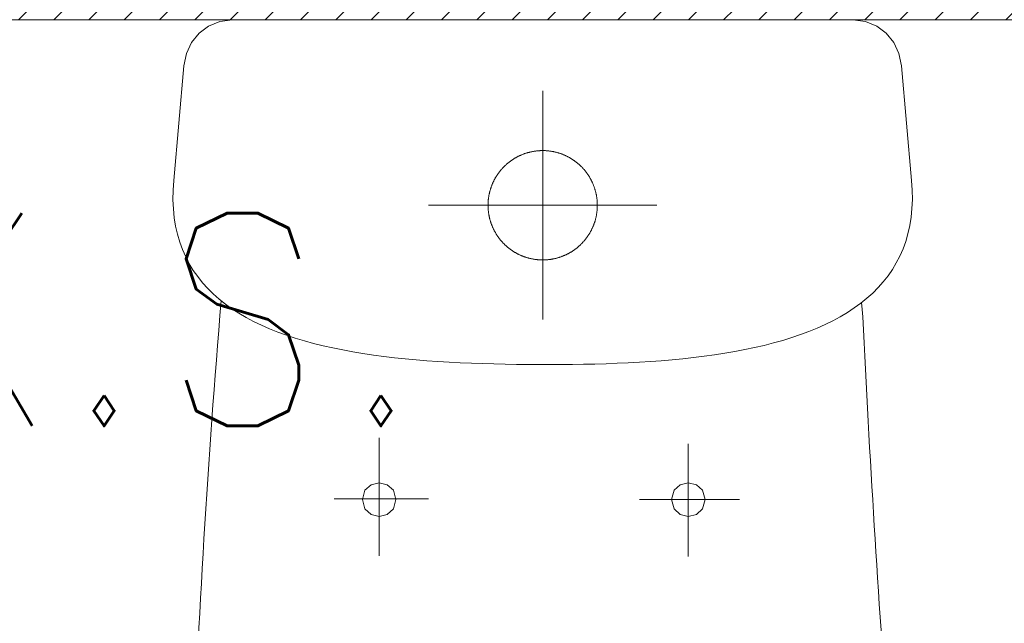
# Model space of a CAD drawing. Header units: inches. Extents: x 27484 to 71626, y -45113 to 39.
# Tile 80 of 256: x 34052 to 34101, y -31836 to -31806. Entities that reach past the tile are written whole.
import ezdxf
from ezdxf.enums import TextEntityAlignment as Align

# ---------------------------------------------------------------- set-up
doc = ezdxf.new("R2010")
doc.units = ezdxf.units.IN
doc.header["$LTSCALE"] = 50
doc.header["$MEASUREMENT"] = 0
for name, color, linetype, lineweight in [('A-ARMATURA', 45, 'Continuous', 5), ('A-SCIANY', 5, 'Continuous', 18), ('A-ść. istn.', 8, 'Continuous', 0)]:
    doc.layers.add(name, color=color, linetype=linetype, lineweight=lineweight)
doc.layers.add('R-MET-IWE', color=2, linetype='Continuous')
doc.layers.add('rz_wentylacja', color=10, linetype='Continuous')
doc.styles.get("Standard").update_dxf_attribs({"font": 'romans.shx'})

# ---------------------------------------------------------------- blocks, each defined once
blk = doc.blocks.new('A$C04280096')
at = {"layer": 'A-ARMATURA'}
for p, q in [((-161.82, -0.83), (-155.43, 0)), ((-155.43, 0), (155.43, 0)), ((155.43, 0), (161.82, -0.83)), ((-172.25, -6.79), (-167.48, -3.17)), ((-167.48, -3.17), (-161.82, -0.83)), ((161.82, -0.83), (167.48, -3.17)), ((167.48, -3.17), (172.25, -6.79)), ((-176, -11.46), (-172.25, -6.79)), ((172.25, -6.79), (176, -11.47)), ((-178.58, -16.96), (-176, -11.46)), ((176, -11.47), (178.58, -16.97)), ((-179.85, -23.06), (-178.58, -16.96)), ((178.58, -16.97), (179.85, -23.06)), ((-184.97, -80.5), (-179.85, -23.06)), ((179.85, -23.06), (184.97, -80.5)), ((0, -150.3), (0, -35.69)), ((-13.42, -69.11), (-13.67, -69.25)), ((-13.17, -68.97), (-13.42, -69.11)), ((-12.92, -68.83), (-13.17, -68.97)), ((-12.66, -68.7), (-12.92, -68.83)), ((-12.41, -68.57), (-12.66, -68.7)), ((-12.15, -68.44), (-12.41, -68.57)), ((-11.89, -68.31), (-12.15, -68.44)), ((-11.63, -68.19), (-11.89, -68.31)), ((-11.37, -68.07), (-11.63, -68.19)), ((-11.11, -67.95), (-11.37, -68.07)), ((-10.85, -67.84), (-11.11, -67.95)), ((-10.58, -67.72), (-10.85, -67.84)), ((-10.32, -67.62), (-10.58, -67.72)), ((-10.05, -67.51), (-10.32, -67.62)), ((-9.79, -67.4), (-10.05, -67.51)), ((-9.52, -67.3), (-9.79, -67.4)), ((-9.25, -67.21), (-9.52, -67.3)), ((-8.98, -67.11), (-9.25, -67.21)), ((-8.71, -67.02), (-8.98, -67.11)), ((-8.43, -66.93), (-8.71, -67.02)), ((-8.16, -66.84), (-8.43, -66.93)), ((-7.89, -66.76), (-8.16, -66.84)), ((-7.61, -66.68), (-7.89, -66.76)), ((-7.33, -66.6), (-7.61, -66.68)), ((-7.06, -66.52), (-7.33, -66.6)), ((-6.78, -66.45), (-7.06, -66.52)), ((-6.5, -66.38), (-6.78, -66.45)), ((-6.22, -66.31), (-6.5, -66.38)), ((-5.94, -66.25), (-6.22, -66.31)), ((-5.66, -66.19), (-5.94, -66.25)), ((-5.38, -66.13), (-5.66, -66.19)), ((-5.1, -66.08), (-5.38, -66.13)), ((-4.82, -66.02), (-5.1, -66.08)), ((-4.54, -65.97), (-4.82, -66.02)), ((-4.25, -65.93), (-4.54, -65.97)), ((-3.97, -65.89), (-4.25, -65.93)), ((-3.68, -65.85), (-3.97, -65.89)), ((-3.4, -65.81), (-3.68, -65.85)), ((-3.12, -65.77), (-3.4, -65.81)), ((-2.83, -65.74), (-3.12, -65.77)), ((-2.54, -65.72), (-2.83, -65.74)), ((-2.26, -65.69), (-2.54, -65.72)), ((-1.97, -65.67), (-2.26, -65.69)), ((-1.69, -65.65), (-1.97, -65.67)), ((-1.4, -65.63), (-1.69, -65.65)), ((-1.11, -65.62), (-1.4, -65.63)), ((-0.83, -65.61), (-1.11, -65.62)), ((-0.54, -65.6), (-0.83, -65.61)), ((-0.25, -65.6), (-0.54, -65.6)), ((0.03, -65.6), (-0.25, -65.6)), ((0.32, -65.6), (0.03, -65.6)), ((0.61, -65.6), (0.32, -65.6)), ((0.89, -65.61), (0.61, -65.6)), ((1.18, -65.62), (0.89, -65.61)), ((1.47, -65.64), (1.18, -65.62)), ((1.75, -65.65), (1.47, -65.64)), ((2.04, -65.67), (1.75, -65.65)), ((2.33, -65.7), (2.04, -65.67)), ((2.61, -65.72), (2.33, -65.7)), ((2.9, -65.75), (2.61, -65.72)), ((3.18, -65.78), (2.9, -65.75)), ((3.47, -65.82), (3.18, -65.78)), ((3.75, -65.86), (3.47, -65.82)), ((4.04, -65.9), (3.75, -65.86)), ((4.32, -65.94), (4.04, -65.9)), ((4.6, -65.99), (4.32, -65.94)), ((4.88, -66.04), (4.6, -65.99)), ((5.17, -66.09), (4.88, -66.04)), ((5.45, -66.14), (5.17, -66.09)), ((5.73, -66.2), (5.45, -66.14)), ((6.01, -66.26), (5.73, -66.2)), ((6.29, -66.33), (6.01, -66.26)), ((6.57, -66.4), (6.29, -66.33)), ((6.85, -66.47), (6.57, -66.4)), ((7.12, -66.54), (6.85, -66.47)), ((7.4, -66.62), (7.12, -66.54)), ((7.68, -66.69), (7.4, -66.62)), ((7.95, -66.78), (7.68, -66.69)), ((8.22, -66.86), (7.95, -66.78)), ((8.5, -66.95), (8.22, -66.86)), ((8.77, -67.04), (8.5, -66.95)), ((9.04, -67.13), (8.77, -67.04)), ((9.31, -67.23), (9.04, -67.13)), ((9.58, -67.33), (9.31, -67.23)), ((9.85, -67.43), (9.58, -67.33)), ((10.12, -67.53), (9.85, -67.43)), ((10.38, -67.64), (10.12, -67.53)), ((10.65, -67.75), (10.38, -67.64)), ((10.91, -67.86), (10.65, -67.75)), ((11.17, -67.98), (10.91, -67.86)), ((11.43, -68.1), (11.17, -67.98)), ((11.69, -68.22), (11.43, -68.1)), ((11.95, -68.34), (11.69, -68.22)), ((12.21, -68.47), (11.95, -68.34)), ((12.47, -68.6), (12.21, -68.47)), ((12.72, -68.73), (12.47, -68.6)), ((12.98, -68.86), (12.72, -68.73)), ((13.23, -69), (12.98, -68.86)), ((13.48, -69.14), (13.23, -69)), ((-19.75, -74.01), (-19.95, -74.21)), ((-19.55, -73.8), (-19.75, -74.01)), ((-19.35, -73.6), (-19.55, -73.8)), ((-19.14, -73.39), (-19.35, -73.6)), ((-18.94, -73.2), (-19.14, -73.39)), ((-18.73, -73), (-18.94, -73.2)), ((-18.52, -72.8), (-18.73, -73)), ((-18.31, -72.61), (-18.52, -72.8)), ((-18.09, -72.42), (-18.31, -72.61)), ((-17.87, -72.23), (-18.09, -72.42)), ((-17.66, -72.05), (-17.87, -72.23)), ((-17.44, -71.86), (-17.66, -72.05)), ((-17.21, -71.68), (-17.44, -71.86)), ((-16.99, -71.5), (-17.21, -71.68)), ((-16.76, -71.32), (-16.99, -71.5)), ((-16.54, -71.15), (-16.76, -71.32)), ((-16.31, -70.98), (-16.54, -71.15)), ((-16.08, -70.81), (-16.31, -70.98)), ((-15.84, -70.64), (-16.08, -70.81)), ((-15.61, -70.48), (-15.84, -70.64)), ((-15.37, -70.32), (-15.61, -70.48)), ((-15.13, -70.16), (-15.37, -70.32)), ((-14.89, -70), (-15.13, -70.16)), ((-14.65, -69.84), (-14.89, -70)), ((-14.41, -69.69), (-14.65, -69.84)), ((-14.16, -69.54), (-14.41, -69.69)), ((-13.92, -69.39), (-14.16, -69.54)), ((-13.67, -69.25), (-13.92, -69.39)), ((13.73, -69.28), (13.48, -69.14)), ((13.97, -69.43), (13.73, -69.28)), ((14.22, -69.58), (13.97, -69.43)), ((14.46, -69.73), (14.22, -69.58)), ((14.71, -69.88), (14.46, -69.73)), ((14.95, -70.03), (14.71, -69.88)), ((15.19, -70.19), (14.95, -70.03)), ((15.43, -70.35), (15.19, -70.19)), ((15.66, -70.52), (15.43, -70.35)), ((15.9, -70.68), (15.66, -70.52)), ((16.13, -70.85), (15.9, -70.68)), ((16.36, -71.02), (16.13, -70.85)), ((16.59, -71.19), (16.36, -71.02)), ((16.82, -71.37), (16.59, -71.19)), ((17.04, -71.54), (16.82, -71.37)), ((17.27, -71.72), (17.04, -71.54)), ((17.49, -71.91), (17.27, -71.72)), ((17.71, -72.09), (17.49, -71.91)), ((17.93, -72.28), (17.71, -72.09)), ((18.14, -72.46), (17.93, -72.28)), ((18.36, -72.66), (18.14, -72.46)), ((18.57, -72.85), (18.36, -72.66)), ((18.78, -73.04), (18.57, -72.85)), ((18.99, -73.24), (18.78, -73.04)), ((19.19, -73.44), (18.99, -73.24)), ((19.39, -73.64), (19.19, -73.44)), ((19.6, -73.85), (19.39, -73.64)), ((19.8, -74.05), (19.6, -73.85)), ((-23.42, -78.77), (-23.56, -79.02)), ((-23.27, -78.53), (-23.42, -78.77)), ((-23.11, -78.28), (-23.27, -78.53)), ((-22.96, -78.04), (-23.11, -78.28)), ((-22.8, -77.8), (-22.96, -78.04)), ((-22.64, -77.57), (-22.8, -77.8)), ((-22.48, -77.33), (-22.64, -77.57)), ((-22.31, -77.09), (-22.48, -77.33)), ((-22.14, -76.86), (-22.31, -77.09)), ((-21.97, -76.63), (-22.14, -76.86)), ((-21.8, -76.4), (-21.97, -76.63)), ((-21.63, -76.17), (-21.8, -76.4)), ((-21.45, -75.95), (-21.63, -76.17)), ((-21.27, -75.73), (-21.45, -75.95)), ((-21.09, -75.5), (-21.27, -75.73)), ((-20.9, -75.28), (-21.09, -75.5)), ((-20.72, -75.07), (-20.9, -75.28)), ((-20.53, -74.85), (-20.72, -75.07)), ((-20.34, -74.64), (-20.53, -74.85)), ((-20.14, -74.42), (-20.34, -74.64)), ((-19.95, -74.21), (-20.14, -74.42)), ((19.99, -74.26), (19.8, -74.05)), ((20.19, -74.47), (19.99, -74.26)), ((20.38, -74.69), (20.19, -74.47)), ((20.57, -74.9), (20.38, -74.69)), ((20.76, -75.12), (20.57, -74.9)), ((20.95, -75.33), (20.76, -75.12)), ((21.13, -75.56), (20.95, -75.33)), ((21.31, -75.78), (21.13, -75.56)), ((21.49, -76), (21.31, -75.78)), ((21.67, -76.23), (21.49, -76)), ((21.84, -76.46), (21.67, -76.23)), ((22.01, -76.69), (21.84, -76.46)), ((22.18, -76.92), (22.01, -76.69)), ((22.35, -77.15), (22.18, -76.92)), ((22.51, -77.38), (22.35, -77.15)), ((22.68, -77.62), (22.51, -77.38)), ((22.84, -77.86), (22.68, -77.62)), ((22.99, -78.1), (22.84, -77.86)), ((23.15, -78.34), (22.99, -78.1)), ((23.3, -78.58), (23.15, -78.34)), ((23.45, -78.83), (23.3, -78.58)), ((23.6, -79.08), (23.45, -78.83)), ((-185.28, -85.38), (-184.97, -80.5)), ((-25.76, -83.68), (-25.86, -83.95)), ((-25.67, -83.41), (-25.76, -83.68)), ((-25.56, -83.14), (-25.67, -83.41)), ((-25.46, -82.88), (-25.56, -83.14)), ((-25.35, -82.61), (-25.46, -82.88)), ((-25.24, -82.34), (-25.35, -82.61)), ((-25.13, -82.08), (-25.24, -82.34)), ((-25.01, -81.82), (-25.13, -82.08)), ((-24.89, -81.56), (-25.01, -81.82)), ((-24.77, -81.3), (-24.89, -81.56)), ((-24.65, -81.04), (-24.77, -81.3)), ((-24.52, -80.78), (-24.65, -81.04)), ((-24.39, -80.52), (-24.52, -80.78)), ((-24.26, -80.27), (-24.39, -80.52)), ((-24.13, -80.02), (-24.26, -80.27)), ((-23.99, -79.76), (-24.13, -80.02)), ((-23.85, -79.51), (-23.99, -79.76)), ((-23.71, -79.26), (-23.85, -79.51)), ((-23.56, -79.02), (-23.71, -79.26)), ((23.74, -79.32), (23.6, -79.08)), ((23.88, -79.57), (23.74, -79.32)), ((24.02, -79.82), (23.88, -79.57)), ((24.16, -80.08), (24.02, -79.82)), ((24.29, -80.33), (24.16, -80.08)), ((24.42, -80.58), (24.29, -80.33)), ((24.55, -80.84), (24.42, -80.58)), ((24.68, -81.1), (24.55, -80.84)), ((24.8, -81.36), (24.68, -81.1)), ((24.92, -81.62), (24.8, -81.36)), ((25.04, -81.88), (24.92, -81.62)), ((25.16, -82.14), (25.04, -81.88)), ((25.27, -82.41), (25.16, -82.14)), ((25.38, -82.67), (25.27, -82.41)), ((25.48, -82.94), (25.38, -82.67)), ((25.59, -83.21), (25.48, -82.94)), ((25.69, -83.47), (25.59, -83.21)), ((25.79, -83.74), (25.69, -83.47)), ((25.88, -84.01), (25.79, -83.74)), ((184.97, -80.5), (185.28, -85.44)), ((-185.34, -90.09), (-185.28, -85.38)), ((-27.05, -88.67), (-27.1, -88.96)), ((-27.01, -88.39), (-27.05, -88.67)), ((-26.96, -88.11), (-27.01, -88.39)), ((-26.9, -87.82), (-26.96, -88.11)), ((-26.85, -87.54), (-26.9, -87.82)), ((-26.79, -87.26), (-26.85, -87.54)), ((-26.73, -86.98), (-26.79, -87.26)), ((-26.66, -86.7), (-26.73, -86.98)), ((-26.6, -86.42), (-26.66, -86.7)), ((-26.53, -86.15), (-26.6, -86.42)), ((-26.45, -85.87), (-26.53, -86.15)), ((-26.38, -85.59), (-26.45, -85.87)), ((-26.3, -85.32), (-26.38, -85.59)), ((-26.22, -85.04), (-26.3, -85.32)), ((-26.13, -84.77), (-26.22, -85.04)), ((-26.04, -84.49), (-26.13, -84.77)), ((-25.95, -84.22), (-26.04, -84.49)), ((-25.86, -83.95), (-25.95, -84.22)), ((25.98, -84.29), (25.88, -84.01)), ((26.07, -84.56), (25.98, -84.29)), ((26.15, -84.83), (26.07, -84.56)), ((26.24, -85.11), (26.15, -84.83)), ((26.32, -85.38), (26.24, -85.11)), ((26.4, -85.66), (26.32, -85.38)), ((26.47, -85.93), (26.4, -85.66)), ((26.54, -86.21), (26.47, -85.93)), ((26.61, -86.49), (26.54, -86.21)), ((26.68, -86.77), (26.61, -86.49)), ((26.74, -87.05), (26.68, -86.77)), ((26.8, -87.33), (26.74, -87.05)), ((26.86, -87.61), (26.8, -87.33)), ((26.92, -87.89), (26.86, -87.61)), ((26.97, -88.17), (26.92, -87.89)), ((27.02, -88.46), (26.97, -88.17)), ((27.06, -88.74), (27.02, -88.46)), ((27.11, -89.02), (27.06, -88.74)), ((185.28, -85.44), (185.34, -90.2)), ((-185.15, -94.62), (-185.34, -90.09)), ((-57.3, -92.99), (57.3, -92.99)), ((-27.39, -92.67), (-27.4, -92.96)), ((-27.4, -92.96), (-27.39, -93.24)), ((-27.38, -92.1), (-27.39, -92.38)), ((-27.39, -92.38), (-27.39, -92.67)), ((-27.39, -93.24), (-27.39, -93.53)), ((-27.39, -93.53), (-27.38, -93.82)), ((-27.37, -91.81), (-27.38, -92.1)), ((-27.36, -91.52), (-27.37, -91.81)), ((-27.34, -91.24), (-27.36, -91.52)), ((-27.32, -90.95), (-27.34, -91.24)), ((-27.3, -90.67), (-27.32, -90.95)), ((-27.27, -90.38), (-27.3, -90.67)), ((-27.24, -90.09), (-27.27, -90.38)), ((-27.21, -89.81), (-27.24, -90.09)), ((-27.18, -89.52), (-27.21, -89.81)), ((-27.14, -89.24), (-27.18, -89.52)), ((-27.1, -88.96), (-27.14, -89.24)), ((27.15, -89.31), (27.11, -89.02)), ((27.18, -89.59), (27.15, -89.31)), ((27.22, -89.88), (27.18, -89.59)), ((27.25, -90.16), (27.22, -89.88)), ((27.28, -90.45), (27.25, -90.16)), ((27.3, -90.73), (27.28, -90.45)), ((27.32, -91.02), (27.3, -90.73)), ((27.34, -91.3), (27.32, -91.02)), ((27.36, -91.59), (27.34, -91.3)), ((27.37, -91.88), (27.36, -91.59)), ((27.38, -92.16), (27.37, -91.88)), ((27.39, -92.45), (27.38, -92.16)), ((27.38, -93.89), (27.39, -93.6)), ((27.39, -92.74), (27.39, -92.45)), ((27.4, -93.03), (27.39, -92.74)), ((27.39, -93.32), (27.4, -93.03)), ((27.39, -93.6), (27.39, -93.32)), ((27.4, -92.99), (27.4, -92.99)), ((27.4, -93.03), (27.4, -93.03)), ((185.34, -90.2), (185.15, -94.79)), ((-184.71, -99), (-185.15, -94.62)), ((-27.38, -93.82), (-27.37, -94.1)), ((-27.37, -94.1), (-27.36, -94.39)), ((-27.36, -94.39), (-27.34, -94.68)), ((-27.34, -94.68), (-27.32, -94.96)), ((-27.32, -94.96), (-27.3, -95.25)), ((-27.3, -95.25), (-27.28, -95.54)), ((-27.28, -95.54), (-27.25, -95.82)), ((-27.25, -95.82), (-27.22, -96.11)), ((-27.22, -96.11), (-27.18, -96.39)), ((-27.18, -96.39), (-27.15, -96.68)), ((-27.15, -96.68), (-27.11, -96.96)), ((-27.11, -96.96), (-27.06, -97.24)), ((-27.06, -97.24), (-27.02, -97.53)), ((-27.02, -97.53), (-26.97, -97.81)), ((-26.97, -97.81), (-26.92, -98.09)), ((-26.92, -98.09), (-26.86, -98.37)), ((-26.86, -98.37), (-26.8, -98.65)), ((-26.8, -98.65), (-26.74, -98.93)), ((26.73, -99), (26.79, -98.72)), ((26.79, -98.72), (26.85, -98.44)), ((26.85, -98.44), (26.9, -98.16)), ((26.9, -98.16), (26.96, -97.88)), ((26.96, -97.88), (27.01, -97.6)), ((27.01, -97.6), (27.05, -97.32)), ((27.05, -97.32), (27.1, -97.03)), ((27.1, -97.03), (27.14, -96.75)), ((27.14, -96.75), (27.17, -96.46)), ((27.17, -96.46), (27.21, -96.18)), ((27.21, -96.18), (27.24, -95.89)), ((27.24, -95.89), (27.27, -95.61)), ((27.27, -95.61), (27.3, -95.32)), ((27.3, -95.32), (27.32, -95.04)), ((27.32, -95.04), (27.34, -94.75)), ((27.34, -94.75), (27.36, -94.46)), ((27.36, -94.46), (27.37, -94.18)), ((27.37, -94.18), (27.38, -93.89)), ((185.15, -94.79), (184.7, -99.21)), ((-184.04, -103.2), (-184.71, -99)), ((-183.13, -107.25), (-184.04, -103.2)), ((-26.74, -98.93), (-26.68, -99.21)), ((-26.68, -99.21), (-26.61, -99.49)), ((-26.61, -99.49), (-26.54, -99.77)), ((-26.54, -99.77), (-26.47, -100.05)), ((-26.47, -100.05), (-26.4, -100.33)), ((-26.4, -100.33), (-26.32, -100.6)), ((-26.32, -100.6), (-26.24, -100.88)), ((-26.24, -100.88), (-26.15, -101.15)), ((-26.15, -101.15), (-26.07, -101.42)), ((-26.07, -101.42), (-25.98, -101.7)), ((-25.98, -101.7), (-25.88, -101.97)), ((-25.88, -101.97), (-25.79, -102.24)), ((-25.79, -102.24), (-25.69, -102.51)), ((-25.69, -102.51), (-25.59, -102.78)), ((-25.59, -102.78), (-25.48, -103.04)), ((-25.48, -103.04), (-25.38, -103.31)), ((-25.38, -103.31), (-25.27, -103.58)), ((-25.27, -103.58), (-25.16, -103.84)), ((25.13, -103.91), (25.24, -103.64)), ((25.24, -103.64), (25.35, -103.38)), ((25.35, -103.38), (25.46, -103.11)), ((25.46, -103.11), (25.56, -102.85)), ((25.56, -102.85), (25.66, -102.58)), ((25.66, -102.58), (25.76, -102.31)), ((25.76, -102.31), (25.86, -102.04)), ((25.86, -102.04), (25.95, -101.77)), ((25.95, -101.77), (26.04, -101.49)), ((26.04, -101.49), (26.13, -101.22)), ((26.13, -101.22), (26.22, -100.95)), ((26.22, -100.95), (26.3, -100.67)), ((26.3, -100.67), (26.38, -100.4)), ((26.38, -100.4), (26.45, -100.12)), ((26.45, -100.12), (26.53, -99.84)), ((26.53, -99.84), (26.6, -99.56)), ((26.6, -99.56), (26.66, -99.28)), ((26.66, -99.28), (26.73, -99)), ((184.02, -103.46), (183.1, -107.54)), ((184.7, -99.21), (184.02, -103.46)), ((-182, -111.14), (-183.13, -107.25)), ((-25.16, -103.84), (-25.04, -104.1)), ((-25.04, -104.1), (-24.92, -104.36)), ((-24.92, -104.36), (-24.8, -104.62)), ((-24.8, -104.62), (-24.68, -104.88)), ((-24.68, -104.88), (-24.55, -105.14)), ((-24.55, -105.14), (-24.43, -105.4)), ((-24.43, -105.4), (-24.29, -105.65)), ((-24.29, -105.65), (-24.16, -105.91)), ((-24.16, -105.91), (-24.02, -106.16)), ((-24.02, -106.16), (-23.88, -106.41)), ((-23.88, -106.41), (-23.74, -106.66)), ((-23.74, -106.66), (-23.6, -106.91)), ((-23.6, -106.91), (-23.45, -107.15)), ((-23.45, -107.15), (-23.3, -107.4)), ((-23.3, -107.4), (-23.15, -107.64)), ((-23.15, -107.64), (-23, -107.88)), ((-23, -107.88), (-22.84, -108.12)), ((-22.84, -108.12), (-22.68, -108.36)), ((-22.68, -108.36), (-22.52, -108.6)), ((-22.52, -108.6), (-22.35, -108.83)), ((22.47, -108.66), (22.64, -108.42)), ((22.64, -108.42), (22.8, -108.18)), ((22.8, -108.18), (22.96, -107.94)), ((22.96, -107.94), (23.11, -107.7)), ((23.11, -107.7), (23.26, -107.46)), ((23.26, -107.46), (23.41, -107.22)), ((23.41, -107.22), (23.56, -106.97)), ((23.56, -106.97), (23.71, -106.72)), ((23.71, -106.72), (23.85, -106.47)), ((23.85, -106.47), (23.99, -106.22)), ((23.99, -106.22), (24.13, -105.97)), ((24.13, -105.97), (24.26, -105.72)), ((24.26, -105.72), (24.39, -105.46)), ((24.39, -105.46), (24.52, -105.21)), ((24.52, -105.21), (24.65, -104.95)), ((24.65, -104.95), (24.77, -104.69)), ((24.77, -104.69), (24.89, -104.43)), ((24.89, -104.43), (25.01, -104.17)), ((25.01, -104.17), (25.13, -103.91)), ((183.1, -107.54), (181.95, -111.46)), ((-180.65, -114.88), (-182, -111.14)), ((-22.35, -108.83), (-22.18, -109.07)), ((-22.18, -109.07), (-22.01, -109.3)), ((-22.01, -109.3), (-21.84, -109.53)), ((-21.84, -109.53), (-21.67, -109.76)), ((-21.67, -109.76), (-21.49, -109.98)), ((-21.49, -109.98), (-21.31, -110.21)), ((-21.31, -110.21), (-21.13, -110.43)), ((-21.13, -110.43), (-20.95, -110.65)), ((-20.95, -110.65), (-20.76, -110.87)), ((-20.76, -110.87), (-20.57, -111.08)), ((-20.57, -111.08), (-20.38, -111.3)), ((-20.38, -111.3), (-20.19, -111.51)), ((-20.19, -111.51), (-19.99, -111.72)), ((-19.99, -111.72), (-19.8, -111.93)), ((-19.8, -111.93), (-19.6, -112.13)), ((-19.6, -112.13), (-19.4, -112.34)), ((-19.4, -112.34), (-19.19, -112.54)), ((-19.19, -112.54), (-18.99, -112.74)), ((-18.99, -112.74), (-18.78, -112.94)), ((-18.78, -112.94), (-18.57, -113.13)), ((-18.57, -113.13), (-18.36, -113.33)), ((-18.36, -113.33), (-18.14, -113.52)), ((-18.14, -113.52), (-17.93, -113.71)), ((18.09, -113.57), (18.3, -113.38)), ((18.3, -113.38), (18.52, -113.18)), ((18.52, -113.18), (18.73, -112.99)), ((18.73, -112.99), (18.94, -112.79)), ((18.94, -112.79), (19.14, -112.59)), ((19.14, -112.59), (19.35, -112.39)), ((19.35, -112.39), (19.55, -112.19)), ((19.55, -112.19), (19.75, -111.98)), ((19.75, -111.98), (19.95, -111.77)), ((19.95, -111.77), (20.14, -111.56)), ((20.14, -111.56), (20.33, -111.35)), ((20.33, -111.35), (20.53, -111.14)), ((20.53, -111.14), (20.71, -110.92)), ((20.71, -110.92), (20.9, -110.7)), ((20.9, -110.7), (21.09, -110.48)), ((21.09, -110.48), (21.27, -110.26)), ((21.27, -110.26), (21.45, -110.04)), ((21.45, -110.04), (21.62, -109.81)), ((21.62, -109.81), (21.8, -109.59)), ((21.8, -109.59), (21.97, -109.36)), ((21.97, -109.36), (22.14, -109.13)), ((22.14, -109.13), (22.31, -108.89)), ((22.31, -108.89), (22.47, -108.66)), ((181.95, -111.46), (180.58, -115.23)), ((-179.08, -118.47), (-180.65, -114.88)), ((-177.3, -121.91), (-179.08, -118.47)), ((-17.93, -113.71), (-17.71, -113.89)), ((-17.71, -113.89), (-17.49, -114.08)), ((-17.49, -114.08), (-17.27, -114.26)), ((-17.27, -114.26), (-17.04, -114.44)), ((-17.04, -114.44), (-16.82, -114.62)), ((-16.82, -114.62), (-16.59, -114.79)), ((-16.59, -114.79), (-16.36, -114.96)), ((-16.36, -114.96), (-16.13, -115.14)), ((-16.13, -115.14), (-15.9, -115.3)), ((-15.9, -115.3), (-15.66, -115.47)), ((-15.66, -115.47), (-15.43, -115.63)), ((-15.43, -115.63), (-15.19, -115.79)), ((-15.19, -115.79), (-14.95, -115.95)), ((-14.95, -115.95), (-14.71, -116.1)), ((-14.71, -116.1), (-14.47, -116.26)), ((-14.47, -116.26), (-14.22, -116.41)), ((-14.22, -116.41), (-13.98, -116.55)), ((-13.98, -116.55), (-13.73, -116.7)), ((-13.73, -116.7), (-13.48, -116.84)), ((-13.48, -116.84), (-13.23, -116.98)), ((-13.23, -116.98), (-12.98, -117.12)), ((-12.98, -117.12), (-12.72, -117.25)), ((-12.72, -117.25), (-12.47, -117.39)), ((-12.47, -117.39), (-12.21, -117.52)), ((-12.21, -117.52), (-11.96, -117.64)), ((-11.96, -117.64), (-11.7, -117.77)), ((-11.7, -117.77), (-11.44, -117.89)), ((-11.44, -117.89), (-11.18, -118.01)), ((-11.18, -118.01), (-10.91, -118.12)), ((-10.91, -118.12), (-10.65, -118.23)), ((-10.65, -118.23), (-10.38, -118.34)), ((-10.38, -118.34), (-10.12, -118.45)), ((-10.12, -118.45), (-9.85, -118.56)), ((10.05, -118.48), (10.32, -118.37)), ((10.32, -118.37), (10.58, -118.26)), ((10.58, -118.26), (10.85, -118.15)), ((10.85, -118.15), (11.11, -118.03)), ((11.11, -118.03), (11.37, -117.92)), ((11.37, -117.92), (11.63, -117.8)), ((11.63, -117.8), (11.89, -117.67)), ((11.89, -117.67), (12.15, -117.55)), ((12.15, -117.55), (12.4, -117.42)), ((12.4, -117.42), (12.66, -117.29)), ((12.66, -117.29), (12.91, -117.15)), ((12.91, -117.15), (13.17, -117.02)), ((13.17, -117.02), (13.42, -116.88)), ((13.42, -116.88), (13.67, -116.74)), ((13.67, -116.74), (13.91, -116.59)), ((13.91, -116.59), (14.16, -116.44)), ((14.16, -116.44), (14.41, -116.3)), ((14.41, -116.3), (14.65, -116.14)), ((14.65, -116.14), (14.89, -115.99)), ((14.89, -115.99), (15.13, -115.83)), ((15.13, -115.83), (15.37, -115.67)), ((15.37, -115.67), (15.6, -115.51)), ((15.6, -115.51), (15.84, -115.34)), ((15.84, -115.34), (16.07, -115.18)), ((16.07, -115.18), (16.3, -115.01)), ((16.3, -115.01), (16.53, -114.84)), ((16.53, -114.84), (16.76, -114.66)), ((16.76, -114.66), (16.99, -114.49)), ((16.99, -114.49), (17.21, -114.31)), ((17.21, -114.31), (17.43, -114.12)), ((17.43, -114.12), (17.65, -113.94)), ((17.65, -113.94), (17.87, -113.76)), ((17.87, -113.76), (18.09, -113.57)), ((180.58, -115.23), (178.98, -118.84)), ((-175.32, -125.21), (-177.3, -121.91)), ((-9.85, -118.56), (-9.58, -118.66)), ((-9.58, -118.66), (-9.31, -118.76)), ((-9.31, -118.76), (-9.04, -118.85)), ((-9.04, -118.85), (-8.77, -118.95)), ((-8.77, -118.95), (-8.5, -119.04)), ((-8.5, -119.04), (-8.23, -119.12)), ((-8.23, -119.12), (-7.95, -119.21)), ((-7.95, -119.21), (-7.68, -119.29)), ((-7.68, -119.29), (-7.4, -119.37)), ((-7.4, -119.37), (-7.13, -119.45)), ((-7.13, -119.45), (-6.85, -119.52)), ((-6.85, -119.52), (-6.57, -119.59)), ((-6.57, -119.59), (-6.29, -119.66)), ((-6.29, -119.66), (-6.01, -119.72)), ((-6.01, -119.72), (-5.73, -119.78)), ((-5.73, -119.78), (-5.45, -119.84)), ((-5.45, -119.84), (-5.17, -119.9)), ((-5.17, -119.9), (-4.89, -119.95)), ((-4.89, -119.95), (-4.6, -120)), ((-4.6, -120), (-4.32, -120.04)), ((-4.32, -120.04), (-4.04, -120.09)), ((-4.04, -120.09), (-3.75, -120.13)), ((-3.75, -120.13), (-3.47, -120.17)), ((-3.47, -120.17), (-3.18, -120.2)), ((-3.18, -120.2), (-2.9, -120.23)), ((-2.9, -120.23), (-2.61, -120.26)), ((-2.61, -120.26), (-2.33, -120.29)), ((-2.33, -120.29), (-2.04, -120.31)), ((-2.04, -120.31), (-1.76, -120.33)), ((-1.76, -120.33), (-1.47, -120.35)), ((-1.47, -120.35), (-1.18, -120.36)), ((-1.18, -120.36), (-0.9, -120.37)), ((-0.9, -120.37), (-0.61, -120.38)), ((-0.61, -120.38), (-0.32, -120.39)), ((-0.32, -120.39), (-0.04, -120.39)), ((-0.04, -120.39), (0.25, -120.39)), ((0.25, -120.39), (0.54, -120.38)), ((0.54, -120.38), (0.82, -120.38)), ((0.82, -120.38), (1.11, -120.37)), ((1.11, -120.37), (1.4, -120.35)), ((1.4, -120.35), (1.68, -120.34)), ((1.68, -120.34), (1.97, -120.32)), ((1.97, -120.32), (2.26, -120.29)), ((2.26, -120.29), (2.54, -120.27)), ((2.54, -120.27), (2.83, -120.24)), ((2.83, -120.24), (3.11, -120.21)), ((3.11, -120.21), (3.4, -120.18)), ((3.4, -120.18), (3.68, -120.14)), ((3.68, -120.14), (3.97, -120.1)), ((3.97, -120.1), (4.25, -120.06)), ((4.25, -120.06), (4.53, -120.01)), ((4.53, -120.01), (4.82, -119.96)), ((4.82, -119.96), (5.1, -119.91)), ((5.1, -119.91), (5.38, -119.85)), ((5.38, -119.85), (5.66, -119.8)), ((5.66, -119.8), (5.94, -119.74)), ((5.94, -119.74), (6.22, -119.67)), ((6.22, -119.67), (6.5, -119.61)), ((6.5, -119.61), (6.78, -119.54)), ((6.78, -119.54), (7.06, -119.46)), ((7.06, -119.46), (7.33, -119.39)), ((7.33, -119.39), (7.61, -119.31)), ((7.61, -119.31), (7.88, -119.23)), ((7.88, -119.23), (8.16, -119.15)), ((8.16, -119.15), (8.43, -119.06)), ((8.43, -119.06), (8.7, -118.97)), ((8.7, -118.97), (8.97, -118.88)), ((8.97, -118.88), (9.25, -118.78)), ((9.25, -118.78), (9.52, -118.68)), ((9.52, -118.68), (9.78, -118.58)), ((9.78, -118.58), (10.05, -118.48)), ((177.18, -122.29), (175.16, -125.6)), ((178.98, -118.84), (177.18, -122.29)), ((-173.14, -128.36), (-175.32, -125.21)), ((175.16, -125.6), (172.95, -128.76)), ((-170.76, -131.37), (-173.14, -128.36)), ((-168.2, -134.25), (-170.76, -131.37)), ((170.54, -131.78), (167.94, -134.67)), ((172.95, -128.76), (170.54, -131.78)), ((-165.45, -137), (-168.2, -134.25)), ((-162.53, -139.61), (-165.45, -137)), ((165.16, -137.41), (162.19, -140.02)), ((167.94, -134.67), (165.16, -137.41)), ((-159.44, -142.1), (-162.53, -139.61)), ((-159.94, -143.35), (-159.8, -141.81)), ((-156.18, -144.47), (-159.44, -142.1)), ((159.06, -142.51), (155.76, -144.86)), ((162.19, -140.02), (159.06, -142.51)), ((161.15, -140.85), (161.32, -142.74)), ((161.32, -142.74), (161.82, -148.3)), ((-160.46, -148.9), (-159.94, -143.35)), ((-152.76, -146.71), (-156.18, -144.47)), ((-149.19, -148.84), (-152.76, -146.71)), ((152.29, -147.1), (148.67, -149.21)), ((155.76, -144.86), (152.29, -147.1)), ((-145.47, -150.85), (-149.19, -148.84)), ((-141.61, -152.75), (-145.47, -150.85)), ((-137.6, -154.55), (-141.61, -152.75)), ((144.91, -151.21), (140.99, -153.1)), ((148.67, -149.21), (144.91, -151.21)), ((-133.47, -156.23), (-137.6, -154.55)), ((-129.21, -157.82), (-133.47, -156.23)), ((-124.83, -159.3), (-129.21, -157.82)), ((132.76, -156.54), (128.45, -158.1)), ((136.94, -154.87), (132.76, -156.54)), ((140.99, -153.1), (136.94, -154.87)), ((-120.34, -160.69), (-124.83, -159.3)), ((-115.74, -161.98), (-120.34, -160.69)), ((-111.03, -163.18), (-115.74, -161.98)), ((114.82, -162.2), (110.06, -163.38)), ((119.47, -160.93), (114.82, -162.2)), ((124.02, -159.56), (119.47, -160.93)), ((128.45, -158.1), (124.02, -159.56)), ((-106.22, -164.3), (-111.03, -163.18)), ((-101.32, -165.33), (-106.22, -164.3)), ((-96.34, -166.28), (-101.32, -165.33)), ((-91.27, -167.15), (-96.34, -166.28)), ((-86.13, -167.94), (-91.27, -167.15)), ((90.09, -167.25), (84.9, -168.03)), ((95.21, -166.41), (90.09, -167.25)), ((100.25, -165.48), (95.21, -166.41)), ((105.2, -164.47), (100.25, -165.48)), ((110.06, -163.38), (105.2, -164.47)), ((-80.92, -168.66), (-86.13, -167.94)), ((-75.64, -169.31), (-80.92, -168.66)), ((-70.3, -169.9), (-75.64, -169.31)), ((-64.91, -170.42), (-70.3, -169.9)), ((-59.47, -170.88), (-64.91, -170.42)), ((-53.99, -171.29), (-59.47, -170.88)), ((-48.48, -171.63), (-53.99, -171.29)), ((-42.93, -171.93), (-48.48, -171.63)), ((-37.36, -172.18), (-42.93, -171.93)), ((-31.76, -172.38), (-37.36, -172.18)), ((-26.15, -172.54), (-31.76, -172.38)), ((-20.54, -172.66), (-26.15, -172.54)), ((-14.92, -172.75), (-20.54, -172.66)), ((-9.3, -172.8), (-14.92, -172.75)), ((13.18, -172.71), (7.53, -172.78)), ((18.82, -172.62), (13.18, -172.71)), ((24.47, -172.5), (18.82, -172.62)), ((30.11, -172.34), (24.47, -172.5)), ((35.74, -172.14), (30.11, -172.34)), ((41.35, -171.9), (35.74, -172.14)), ((46.93, -171.61), (41.35, -171.9)), ((52.49, -171.27), (46.93, -171.61)), ((58.01, -170.88), (52.49, -171.27)), ((63.5, -170.43), (58.01, -170.88)), ((68.93, -169.93), (63.5, -170.43)), ((74.31, -169.36), (68.93, -169.93)), ((79.64, -168.73), (74.31, -169.36)), ((84.9, -168.03), (79.64, -168.73)), ((-3.69, -172.82), (-9.3, -172.8)), ((1.9, -172.81), (-3.69, -172.82)), ((7.53, -172.78), (1.9, -172.81)), ((1.9, -172.81), (1.9, -172.81)), ((82.03, -209.47), (82.03, -268.73)), ((-72.95, -212.51), (-72.95, -269.03)), ((-81.42, -240.48), (-80.17, -235.82)), ((-80.17, -235.82), (-77.06, -233.02)), ((-77.06, -233.02), (-73.01, -232.08)), ((-73.01, -232.08), (-68.97, -233.02)), ((-68.97, -233.02), (-65.86, -235.82)), ((-65.86, -235.82), (-64.61, -240.48)), ((73.56, -240.48), (74.8, -235.82)), ((74.8, -235.82), (77.92, -233.02)), ((77.92, -233.02), (81.96, -232.08)), ((81.96, -232.08), (86.01, -233.02)), ((86.01, -233.02), (89.12, -235.82)), ((89.12, -235.82), (90.37, -240.48)), ((-98.64, -240.47), (-48.47, -240.47)), ((-80.17, -245.15), (-81.42, -240.48)), ((-64.61, -240.49), (-65.86, -245.15)), ((-64.61, -240.48), (-64.61, -240.49)), ((57.18, -240.16), (104.61, -240.16)), ((74.8, -245.15), (73.56, -240.48)), ((90.37, -240.49), (89.12, -245.15)), ((90.37, -240.48), (90.37, -240.49)), ((-77.06, -247.95), (-80.17, -245.15)), ((-65.86, -245.15), (-68.97, -247.95)), ((77.92, -247.95), (74.8, -245.15)), ((89.12, -245.15), (86, -247.95)), ((-73.01, -248.89), (-77.06, -247.95)), ((-68.97, -247.95), (-73.01, -248.89)), ((81.96, -248.89), (77.92, -247.95)), ((86, -247.95), (81.96, -248.89))]:
    blk.add_line(p, q, dxfattribs=at)
at = {"layer": 'A-ARMATURA', "linetype": 'Continuous'}
for centre, radius, start, end in [((-8576.26, 264.4), 8425.94, 355.762455, 357.188478), ((-5010.96, -574.67), 5190.32, 2.07305, 4.71198)]:
    blk.add_arc(centre, radius, start, end, dxfattribs=at)
blk = doc.blocks.new('A$C6D4569AD')
at = {"layer": 'A-ARMATURA', "xscale": -0.09999999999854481, "yscale": 0.1000000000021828, "zscale": 0.1, "rotation": 270}
blk.add_blockref('A$C04280096', (15.03, 0), dxfattribs=at)
blk = doc.blocks.new('IWE0W011')
at = {"layer": 'R-MET-IWE', "width": 0.75}
blk.add_attdef('NR', text='', height=9.5, dxfattribs=at).set_placement((12.5, 37), align=Align.MIDDLE)

msp = doc.modelspace()

# ---------------------------------------------------------------- hatches: boundary and pattern name
at = {"layer": 'A-ść. istn.', "ltscale": 0.1}
h = msp.add_hatch(dxfattribs=at)
h.set_pattern_fill('ANSI31', color=256, scale=10)
h.set_pattern_definition([(45, (31560.1443, -34930.5661), (-0.88388348, 0.88388348), [])])
h.paths.add_polyline_path([(34554.98246, -31793.56607), (34519.48246, -31793.56607), (34519.48246, -31806.06607), (34542.48246, -31806.06607), (34542.48246, -31807.06607), (34554.98246, -31807.06607)])
h.paths.add_polyline_path([(34369.48246, -31793.56607), (34344.48246, -31793.56607), (34344.48246, -31806.06607), (34369.48246, -31806.06607)])
h.paths.add_polyline_path([(34369.48246, -31769.06607), (34344.48246, -31769.06607), (34344.48246, -31793.56607), (34369.48246, -31793.56607)])
edge = h.paths.add_edge_path()
edge.add_line((34343.48246, -31769.06607), (34318.48246, -31769.06607))
edge.add_line((34318.48246, -31769.06607), (34318.48246, -31793.56607))
edge.add_line((34318.48246, -31793.56607), (34323.48246, -31793.56607))
edge.add_arc((34330.98246, -31793.56607), 7.5, 135, 179.999999, ccw=False)
edge.add_arc((34330.98246, -31793.56607), 7.5, 0.000001, 135, ccw=False)
edge.add_line((34338.48246, -31793.56607), (34343.48246, -31793.56607))
edge.add_line((34343.48246, -31793.56607), (34343.48246, -31769.06607))
edge = h.paths.add_edge_path()
edge.add_line((34343.48246, -31793.56607), (34338.48246, -31793.56607))
edge.add_arc((34330.98246, -31793.56607), 7.5, -45, 0.000001, ccw=False)
edge.add_arc((34330.98246, -31793.56607), 7.5, 179.999999, 315, ccw=False)
edge.add_line((34323.48246, -31793.56607), (34318.48246, -31793.56607))
edge.add_line((34318.48246, -31793.56607), (34318.48246, -31806.06607))
edge.add_line((34318.48246, -31806.06607), (34343.48246, -31806.06607))
edge.add_line((34343.48246, -31806.06607), (34343.48246, -31793.56607))
h.paths.add_polyline_path([(34317.48246, -31793.56607), (34292.48246, -31793.56607), (34292.48246, -31806.06607), (34317.48246, -31806.06607)])
h.paths.add_polyline_path([(34317.48246, -31769.06607), (34292.48246, -31769.06607), (34292.48246, -31793.56607), (34317.48246, -31793.56607)])
h.paths.add_polyline_path([(34142.48246, -31793.56607), (34092.01606, -31793.56607), (34092.01606, -31806.06607), (34142.48246, -31806.06607)])
h.paths.add_polyline_path([(34142.48246, -31769.06607), (34092.01606, -31769.06607), (34092.01606, -31793.56607), (34142.48246, -31793.56607)])
h.paths.add_polyline_path([(34092.01606, -31769.06607), (34039.48246, -31769.06607), (34039.48246, -31663.56607), (34014.98246, -31663.56607), (34014.98246, -31793.56607), (34092.01606, -31793.56607)])
h.paths.add_polyline_path([(34092.01606, -31793.56607), (34014.98246, -31793.56607), (34014.98246, -31807.06607), (34027.48246, -31807.06607), (34027.48246, -31806.06607), (34092.01606, -31806.06607)])
h.paths.add_polyline_path([(34014.98246, -31793.56607), (34002.48246, -31793.56607), (34002.48246, -31807.06607), (34014.98246, -31807.06607)])
h.paths.add_polyline_path([(34014.98246, -31663.56607), (34002.48246, -31663.56607), (34002.48246, -31676.06607), (34002.48246, -31793.56607), (34014.98246, -31793.56607)])
h.paths.add_polyline_path([(34039.48246, -31639.06607), (34014.98246, -31639.06607), (34014.98246, -31663.56607), (34039.48246, -31663.56607)])
h.paths.add_polyline_path([(34014.98246, -31639.06607), (34002.48246, -31639.06607), (34002.48246, -31658.06607), (34002.48246, -31663.56607), (34014.98246, -31663.56607)])
h.paths.add_polyline_path([(34142.48246, -31781.06607), (34217.48246, -31781.06607), (34217.48246, -31769.06607), (34142.48246, -31769.06607)])
h.paths.add_polyline_path([(34217.48246, -31791.06607), (34142.48246, -31791.06607), (34142.48246, -31806.06607), (34217.48246, -31806.06607)])
h.paths.add_polyline_path([(34292.48246, -31791.06607), (34217.48246, -31791.06607), (34217.48246, -31806.06607), (34292.48246, -31806.06607)])
h.paths.add_polyline_path([(34217.48246, -31781.06607), (34292.48246, -31781.06607), (34292.48246, -31769.06607), (34217.48246, -31769.06607)])
h.paths.add_polyline_path([(34369.48246, -31781.06607), (34444.48246, -31781.06607), (34444.48246, -31769.06607), (34369.48246, -31769.06607)])
h.paths.add_polyline_path([(34444.48246, -31791.06607), (34369.48246, -31791.06607), (34369.48246, -31806.06607), (34444.48246, -31806.06607)])
h.paths.add_polyline_path([(34444.48246, -31781.06607), (34519.48246, -31781.06607), (34519.48246, -31769.06607), (34444.48246, -31769.06607)])
h.paths.add_polyline_path([(34519.48246, -31791.06607), (34444.48246, -31791.06607), (34444.48246, -31806.06607), (34519.48246, -31806.06607)])

# ---------------------------------------------------------------- linework, layer by layer
at = {"layer": 'A-SCIANY', "ltscale": 3}
msp.add_line((34027.48246, -31806.06607), (34542.48246, -31806.06607), dxfattribs=at)

# ---------------------------------------------------------------- block references
at = {"layer": 'A-ARMATURA', "lineweight": -3, "rotation": 90}
msp.add_blockref('A$C6D4569AD', (34078.0663, -31821.09566), dxfattribs=at)
at = {"layer": 'rz_wentylacja'}
ref = msp.add_blockref('IWE0W011', (34027.48246, -31807.06607), dxfattribs=dict(at, xscale=-1, rotation=90))
ref.add_attrib('NR', '-k.s.', (34031.38769, -31826.42177), dxfattribs={"layer": 'R-MET-IWE', "height": 16, "width": 0.75})

doc.saveas('drawing.dxf')
